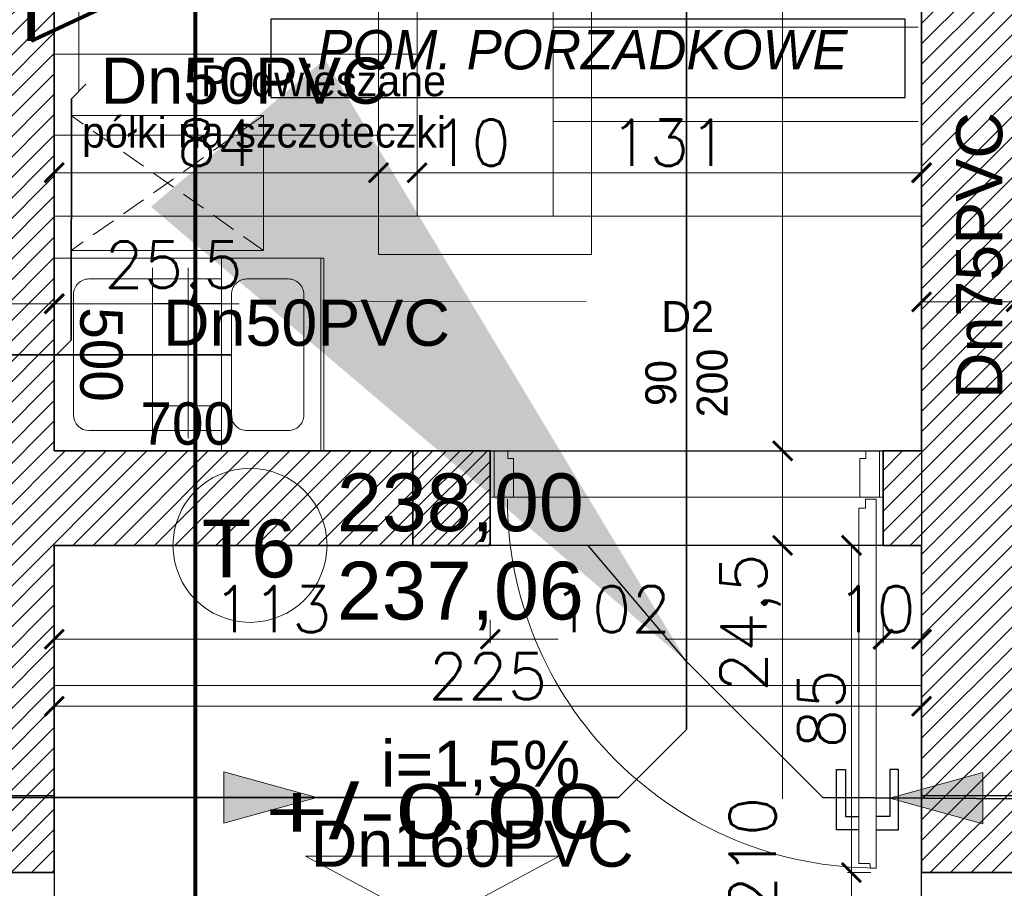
# Model space of a CAD drawing. Header units: millimetres. Extents: x -740 to 33545, y 5178 to 22494.
# Tile 125 of 250: x 10271 to 10526, y 9904 to 10129. Entities that reach past the tile are written whole.
import ezdxf
from ezdxf.lldxf.tags import DXFTag

# ---------------------------------------------------------------- set-up
doc = ezdxf.new("R2010")
doc.units = ezdxf.units.MM
doc.header["$MEASUREMENT"] = 0
doc.linetypes.add('ACAD_ISO10W100', pattern=[18, 12, -3, 0, -3])
doc.linetypes.add('DASHED2', pattern=[9.525, 6.35, -3.175])
doc.layers.get('Defpoints').update_dxf_attribs({"color": 252})
for name, color, linetype, lineweight in [('_Eko_Opis', 7, 'Continuous', 15), ('_IS_EKO_KS_opis', 7, 'Continuous', 15), ('_IS_EKO_KS_podposadzkowa', 86, 'Continuous', 35), ('_IS_EKO_KS_prow_w_posadzce', 34, 'Continuous', 35), ('A_istniejÄ…ce Ĺ›ciany', 252, 'Continuous', 35), ('A_l.przerywana', 252, 'ICAD_ISO03W100', 9), ('A_opisy', 252, 'Continuous', 15), ('A_projektowane sciany', 252, 'Continuous', 35), ('A_wyposaĹĽenie', 252, 'Continuous', 9), ('A_Ĺ›ciany projektowane', 252, 'Continuous', 35), ('l. przerywana', 252, 'ICAD_ISO03W100', 9), ('l.przerywana', 252, 'ICAD_ISO03W100', 5), ('l.wypeĹ‚nien', 252, 'Continuous', 5), ('wymiarowanie', 252, 'Continuous', 9)]:
    doc.layers.add(name, color=color, linetype=linetype, lineweight=lineweight)
for name, color, linetype in [('_I_EKO_PODKLAD 3', 252, 'Continuous'), ('D-opis', 252, 'Continuous'), ('stolarka', 252, 'Continuous'), ('tabelki opis', 252, 'Continuous'), ('TECHNOLOGIA KUCHNI', 252, 'Continuous')]:
    doc.layers.add(name, color=color, linetype=linetype)
doc.styles.add('Arial_1', font='arial.ttf')
doc.styles.add('ARIALL', font='GOTHIC.TTF', dxfattribs={"height": 40})
doc.styles.add('PROFILE', font='GOTHIC.TTF', dxfattribs={"width": 0.8})
doc.styles.add('ROMANS', font='romans')
doc.styles.add('styl2', font='simplex.shx')
tags = doc.linetypes.add('DASH', pattern=[15, 10, -5]).pattern_tags.tags
tags[6:7] = [DXFTag(74, 4), DXFTag(75, 0), DXFTag(340, '0'), DXFTag(46, 0.0), DXFTag(50, 0.0), DXFTag(44, 0.0), DXFTag(45, 0.0)]
tags[4:5] = [DXFTag(74, 4), DXFTag(75, 0), DXFTag(340, '0'), DXFTag(46, 0.0), DXFTag(50, 0.0), DXFTag(44, 0.0), DXFTag(45, 0.0)]
tags = doc.linetypes.add('ICAD_ISO03W100', pattern=[30, 12, -18]).pattern_tags.tags
tags[6:7] = [DXFTag(74, 4), DXFTag(75, 0), DXFTag(340, '0'), DXFTag(46, 1.0), DXFTag(50, 0.0), DXFTag(44, 0.0), DXFTag(45, 0.0)]
tags[4:5] = [DXFTag(74, 4), DXFTag(75, 0), DXFTag(340, '0'), DXFTag(46, 1.0), DXFTag(50, 0.0), DXFTag(44, 0.0), DXFTag(45, 0.0)]
doc.dimstyles.new('ISO', dxfattribs={"dimtxt": 180, "dimasz": 180, "dimexe": 180, "dimexo": 180, "dimgap": 90, "dimtad": 1, "dimtoh": 1, "dimdec": 0, "dimzin": 0, "dimdsep": 46, "dimtxsty": 'Standard', "dimsah": 1, "dimcen": 90, "dimdle": 100, "dimadec": 4, "dimazin": 0, "dimtfac": 1, "dimtdec": 4, "dimtofl": 0, "dimtmove": 0, "dimatfit": 3, "dimfxl": 0, "dimtvp": 180, "dimtolj": 1, "dimtzin": 0, "dimarcsym": 0})
doc.dimstyles.new('Skala 1-50', dxfattribs={"dimtxt": 12, "dimasz": 5, "dimexe": 1, "dimexo": 1, "dimgap": 1.5, "dimtad": 1, "dimdec": 1, "dimrnd": 0.5, "dimtxsty": 'styl2', "dimblk": 'ARCHTICK', "dimcen": 5, "dimadec": 0, "dimazin": 0, "dimtfac": 1, "dimtdec": 1, "dimtmove": 1, "dimatfit": 3, "dimldrblk": 'ARCHTICK', "dimfxl": 0, "dimlwd": -1, "dimlwe": -1, "dimarcsym": 0})
doc.dimstyles.new('Wymiary elementĂłw w mm', dxfattribs={"dimscale": 0.5, "dimtxt": 14, "dimasz": 20, "dimexe": 0, "dimexo": 1, "dimgap": 3, "dimtad": 1, "dimdec": 0, "dimlfac": 10, "dimtxsty": 'Standard', "dimblk": 'OBLIQUE', "dimcen": 5, "dimse1": 1, "dimse2": 1, "dimsd1": 1, "dimsd2": 1, "dimclrd": 256, "dimclre": 256, "dimclrt": 252, "dimadec": 0, "dimazin": 0, "dimtfac": 1, "dimtdec": 0, "dimtmove": 0, "dimatfit": 3, "dimldrblk": 'OBLIQUE', "dimfxl": 0, "dimlwd": -1, "dimlwe": -1, "dimarcsym": 0})

# ---------------------------------------------------------------- blocks, each defined once
blk = doc.blocks.new('_ArchTick')
at = {"color": 0, "linetype": 'ByBlock', "const_width": 0.15}
blk.add_lwpolyline([(-0.5, -0.5), (0.5, 0.5)], dxfattribs=at)
blk = doc.blocks.new('*D1181')
at = {"layer": 'Defpoints', "color": 0}
for p in [(10254.19, 10079.07), (10279.59, 10078.25), (10279.59, 10055.46)]:
    blk.add_point(p, dxfattribs=at)
at = {"layer": 'wymiarowanie', "color": 0}
for p, q in [((10254.19, 10060.46), (10254.19, 10054.46)), ((10279.59, 10060.46), (10279.59, 10054.46)), ((10254.19, 10055.46), (10279.59, 10055.46)), ((10279.59, 10055.46), (10327.64, 10055.46))]:
    blk.add_line(p, q, dxfattribs=at)
at = {"layer": 'wymiarowanie', "color": 0, "xscale": 5, "yscale": 5, "zscale": 5, "rotation": 180}
blk.add_blockref('_ArchTick', (10254.19, 10055.46), dxfattribs=at)
at = {"layer": 'wymiarowanie', "color": 0, "xscale": 5, "yscale": 5, "zscale": 5}
blk.add_blockref('_ArchTick', (10279.59, 10055.46), dxfattribs=at)
at = {"layer": 'wymiarowanie', "color": 0, "insert": (10310.57, 10063.81), "char_height": 12, "attachment_point": 5, "style": 'styl2'}
blk.add_mtext('25,5', dxfattribs=at)
blk = doc.blocks.new('*D1183')
at = {"layer": 'Defpoints', "color": 0}
for p in [(10504.8, 10078.25), (10529.35, 10077.44), (10529.35, 10055.97)]:
    blk.add_point(p, dxfattribs=at)
at = {"layer": 'wymiarowanie', "color": 0}
for p, q in [((10504.8, 10060.97), (10504.8, 10054.97)), ((10529.35, 10060.97), (10529.35, 10054.97)), ((10504.8, 10055.97), (10529.35, 10055.97)), ((10529.35, 10055.97), (10577.4, 10055.97))]:
    blk.add_line(p, q, dxfattribs=at)
at = {"layer": 'wymiarowanie', "color": 0, "xscale": 5, "yscale": 5, "zscale": 5, "rotation": 180}
blk.add_blockref('_ArchTick', (10504.8, 10055.97), dxfattribs=at)
at = {"layer": 'wymiarowanie', "color": 0, "xscale": 5, "yscale": 5, "zscale": 5}
blk.add_blockref('_ArchTick', (10529.35, 10055.97), dxfattribs=at)
at = {"layer": 'wymiarowanie', "color": 0, "insert": (10560.33, 10064.32), "char_height": 12, "attachment_point": 5, "style": 'styl2'}
blk.add_mtext('24,5', dxfattribs=at)
blk = doc.blocks.new('*D1252')
at = {"layer": 'Defpoints', "color": 0}
for p in [(50, 5.49), (0, 0.31), (50, 0.31)]:
    blk.add_point(p, dxfattribs=at)
at = {"layer": '_I_EKO_PODKLAD 3', "color": 252, "ltscale": 0.6, "insert": (25, 12.5), "char_height": 11, "attachment_point": 5}
blk.add_mtext('500', dxfattribs=at)
blk = doc.blocks.new('_Oblique')
at = {"color": 0, "linetype": 'ByBlock', "lineweight": -2}
blk.add_line((-0.5, -0.5), (0.5, 0.5), dxfattribs=at)
blk = doc.blocks.new('*D1253')
at = {"layer": 'Defpoints', "color": 0}
for p in [(50, 69.96), (50, 69.96), (66.59, 0)]:
    blk.add_point(p, dxfattribs=at)
at = {"layer": '_I_EKO_PODKLAD 3', "color": 252, "ltscale": 0.6, "insert": (43, 34.98), "char_height": 11, "attachment_point": 5, "rotation": 90}
blk.add_mtext('700', dxfattribs=at)
blk = doc.blocks.new('*D2222')
at = {"layer": 'Defpoints', "color": 0}
for p in [(10468.72, 9992.74), (10499.8, 9992.74), (10443.84, 9782.76)]:
    blk.add_point(p, dxfattribs=at)
at = {"layer": 'wymiarowanie', "color": 0}
for p, q in [((10473.72, 9992.74), (10467.72, 9992.74)), ((10468.72, 9992.74), (10468.72, 9926.95)), ((10468.72, 9782.76), (10468.72, 9897.22)), ((10463.72, 9782.76), (10469.72, 9782.76))]:
    blk.add_line(p, q, dxfattribs=at)
at = {"layer": 'wymiarowanie', "color": 0, "xscale": 5, "yscale": 5, "zscale": 5}
for p, rotation in [((10468.72, 9992.74), 90), ((10468.72, 9782.76), 270)]:
    blk.add_blockref('_ArchTick', p, dxfattribs=dict(at, rotation=rotation))
at = {"layer": 'wymiarowanie', "color": 0, "insert": (10460.92, 9912.09), "char_height": 12, "attachment_point": 5, "rotation": 90, "style": 'styl2'}
blk.add_mtext('210', dxfattribs=at)
blk = doc.blocks.new('*D2223')
at = {"layer": 'Defpoints', "color": 0}
for p in [(10468.72, 10017.29), (10504.8, 10017.29), (10499.8, 9992.74)]:
    blk.add_point(p, dxfattribs=at)
at = {"layer": 'wymiarowanie', "color": 0}
for p, q in [((10473.72, 10017.29), (10467.72, 10017.29)), ((10468.72, 9992.74), (10468.72, 10017.29)), ((10473.72, 9992.74), (10467.72, 9992.74))]:
    blk.add_line(p, q, dxfattribs=at)
at = {"layer": 'wymiarowanie', "color": 0, "xscale": 5, "yscale": 5, "zscale": 5}
for p, rotation in [((10468.72, 10017.29), 90), ((10468.72, 9992.74), 270)]:
    blk.add_blockref('_ArchTick', p, dxfattribs=dict(at, rotation=rotation))
at = {"layer": 'wymiarowanie', "color": 0, "insert": (10460.38, 9972.7), "char_height": 12, "attachment_point": 5, "rotation": 90, "style": 'styl2'}
blk.add_mtext('24,5', dxfattribs=at)
blk = doc.blocks.new('*D2224')
at = {"layer": 'Defpoints', "color": 0}
for p in [(10468.72, 10249.75), (10494.8, 10249.75), (10504.8, 10017.29)]:
    blk.add_point(p, dxfattribs=at)
at = {"layer": 'wymiarowanie', "color": 0}
for p, q in [((10473.72, 10249.75), (10467.72, 10249.75)), ((10468.72, 10249.75), (10468.72, 10181.23)), ((10468.72, 10017.29), (10468.72, 10137.83)), ((10473.72, 10017.29), (10467.72, 10017.29))]:
    blk.add_line(p, q, dxfattribs=at)
at = {"layer": 'wymiarowanie', "color": 0, "xscale": 5, "yscale": 5, "zscale": 5}
for p, rotation in [((10468.72, 10249.75), 90), ((10468.72, 10017.29), 270)]:
    blk.add_blockref('_ArchTick', p, dxfattribs=dict(at, rotation=rotation))
at = {"layer": 'wymiarowanie', "color": 0, "insert": (10460.38, 10159.53), "char_height": 12, "attachment_point": 5, "rotation": 90, "style": 'styl2'}
blk.add_mtext('232,5', dxfattribs=at)
blk = doc.blocks.new('*D2478')
at = {"layer": 'Defpoints', "color": 0}
for p in [(10007.19, 9907.76), (10279.59, 9907.76), (10279.59, 9871.75)]:
    blk.add_point(p, dxfattribs=at)
at = {"layer": 'wymiarowanie', "color": 0}
for p, q in [((10007.19, 9876.75), (10007.19, 9870.75)), ((10279.59, 9876.75), (10279.59, 9870.75)), ((10007.19, 9871.75), (10279.59, 9871.75))]:
    blk.add_line(p, q, dxfattribs=at)
at = {"layer": 'wymiarowanie', "color": 0, "xscale": 5, "yscale": 5, "zscale": 5, "rotation": 180}
blk.add_blockref('_ArchTick', (10007.19, 9871.75), dxfattribs=at)
at = {"layer": 'wymiarowanie', "color": 0, "xscale": 5, "yscale": 5, "zscale": 5}
blk.add_blockref('_ArchTick', (10279.59, 9871.75), dxfattribs=at)
at = {"layer": 'wymiarowanie', "color": 0, "insert": (10143.39, 9880.09), "char_height": 12, "attachment_point": 5, "style": 'styl2'}
blk.add_mtext('272,5', dxfattribs=at)
blk = doc.blocks.new('*D2479')
at = {"layer": 'Defpoints', "color": 0}
for p in [(10279.59, 9907.76), (10504.8, 9907.76), (10504.8, 9871.75)]:
    blk.add_point(p, dxfattribs=at)
at = {"layer": 'wymiarowanie', "color": 0}
for p, q in [((10279.59, 9876.75), (10279.59, 9870.75)), ((10504.8, 9876.75), (10504.8, 9870.75)), ((10279.59, 9871.75), (10504.8, 9871.75))]:
    blk.add_line(p, q, dxfattribs=at)
at = {"layer": 'wymiarowanie', "color": 0, "xscale": 5, "yscale": 5, "zscale": 5, "rotation": 180}
blk.add_blockref('_ArchTick', (10279.59, 9871.75), dxfattribs=at)
at = {"layer": 'wymiarowanie', "color": 0, "xscale": 5, "yscale": 5, "zscale": 5}
blk.add_blockref('_ArchTick', (10504.8, 9871.75), dxfattribs=at)
at = {"layer": 'wymiarowanie', "color": 0, "insert": (10392.19, 9879.55), "char_height": 12, "attachment_point": 5, "style": 'styl2'}
blk.add_mtext('225', dxfattribs=at)
blk = doc.blocks.new('*D2480')
at = {"layer": 'Defpoints', "color": 0}
for p in [(10504.8, 9907.76), (10769.66, 9907.76), (10769.66, 9871.75)]:
    blk.add_point(p, dxfattribs=at)
at = {"layer": 'wymiarowanie', "color": 0}
for p, q in [((10504.8, 9876.75), (10504.8, 9870.75)), ((10769.66, 9876.75), (10769.66, 9870.75)), ((10504.8, 9871.75), (10698.86, 9871.75)), ((10769.66, 9871.75), (10728.38, 9871.75))]:
    blk.add_line(p, q, dxfattribs=at)
at = {"layer": 'wymiarowanie', "color": 0, "xscale": 5, "yscale": 5, "zscale": 5, "rotation": 180}
blk.add_blockref('_ArchTick', (10504.8, 9871.75), dxfattribs=at)
at = {"layer": 'wymiarowanie', "color": 0, "xscale": 5, "yscale": 5, "zscale": 5}
blk.add_blockref('_ArchTick', (10769.66, 9871.75), dxfattribs=at)
at = {"layer": 'wymiarowanie', "color": 0, "insert": (10713.62, 9879.55), "char_height": 12, "attachment_point": 5, "style": 'styl2'}
blk.add_mtext('265', dxfattribs=at)
blk = doc.blocks.new('*D2497')
at = {"layer": 'Defpoints', "color": 0}
for p in [(10279.59, 10137.53), (10363.8, 10137.53), (10363.8, 10089.49)]:
    blk.add_point(p, dxfattribs=at)
at = {"layer": 'wymiarowanie', "color": 0}
for p, q in [((10279.59, 10094.49), (10279.59, 10088.49)), ((10363.8, 10094.49), (10363.8, 10088.49)), ((10279.59, 10089.49), (10363.8, 10089.49))]:
    blk.add_line(p, q, dxfattribs=at)
at = {"layer": 'wymiarowanie', "color": 0, "xscale": 5, "yscale": 5, "zscale": 5, "rotation": 180}
blk.add_blockref('_ArchTick', (10279.59, 10089.49), dxfattribs=at)
at = {"layer": 'wymiarowanie', "color": 0, "xscale": 5, "yscale": 5, "zscale": 5}
blk.add_blockref('_ArchTick', (10363.8, 10089.49), dxfattribs=at)
at = {"layer": 'wymiarowanie', "color": 0, "insert": (10321.69, 10097.29), "char_height": 12, "attachment_point": 5, "style": 'styl2'}
blk.add_mtext('84', dxfattribs=at)
blk = doc.blocks.new('*D2498')
at = {"layer": 'Defpoints', "color": 0}
for p in [(10363.8, 10137.53), (10373.8, 10109.04), (10373.8, 10089.49)]:
    blk.add_point(p, dxfattribs=at)
at = {"layer": 'wymiarowanie', "color": 0}
for p, q in [((10363.8, 10094.49), (10363.8, 10088.49)), ((10373.8, 10094.49), (10373.8, 10088.49)), ((10363.8, 10089.49), (10373.8, 10089.49))]:
    blk.add_line(p, q, dxfattribs=at)
at = {"layer": 'wymiarowanie', "color": 0, "xscale": 5, "yscale": 5, "zscale": 5, "rotation": 180}
blk.add_blockref('_ArchTick', (10363.8, 10089.49), dxfattribs=at)
at = {"layer": 'wymiarowanie', "color": 0, "xscale": 5, "yscale": 5, "zscale": 5}
blk.add_blockref('_ArchTick', (10373.8, 10089.49), dxfattribs=at)
at = {"layer": 'wymiarowanie', "color": 0, "insert": (10387.88, 10097.29), "char_height": 12, "attachment_point": 5, "style": 'styl2'}
blk.add_mtext('10', dxfattribs=at)
blk = doc.blocks.new('*D2499')
at = {"layer": 'Defpoints', "color": 0}
for p in [(10373.8, 10109.04), (10504.8, 10108.69), (10504.8, 10089.49)]:
    blk.add_point(p, dxfattribs=at)
at = {"layer": 'wymiarowanie', "color": 0}
for p, q in [((10373.8, 10094.49), (10373.8, 10088.49)), ((10504.8, 10094.49), (10504.8, 10088.49)), ((10373.8, 10089.49), (10504.8, 10089.49))]:
    blk.add_line(p, q, dxfattribs=at)
at = {"layer": 'wymiarowanie', "color": 0, "xscale": 5, "yscale": 5, "zscale": 5, "rotation": 180}
blk.add_blockref('_ArchTick', (10373.8, 10089.49), dxfattribs=at)
at = {"layer": 'wymiarowanie', "color": 0, "xscale": 5, "yscale": 5, "zscale": 5}
blk.add_blockref('_ArchTick', (10504.8, 10089.49), dxfattribs=at)
at = {"layer": 'wymiarowanie', "color": 0, "insert": (10439.3, 10097.29), "char_height": 12, "attachment_point": 5, "style": 'styl2'}
blk.add_mtext('131', dxfattribs=at)
blk = doc.blocks.new('*D2662')
at = {"layer": 'Defpoints', "color": 0}
for p in [(10279.59, 9992.74), (10392.8, 9992.74), (10392.8, 9968.36)]:
    blk.add_point(p, dxfattribs=at)
at = {"layer": 'wymiarowanie', "color": 0}
for p, q in [((10279.59, 9973.36), (10279.59, 9967.36)), ((10392.8, 9973.36), (10392.8, 9967.36)), ((10279.59, 9968.36), (10392.8, 9968.36))]:
    blk.add_line(p, q, dxfattribs=at)
at = {"layer": 'wymiarowanie', "color": 0, "xscale": 5, "yscale": 5, "zscale": 5, "rotation": 180}
blk.add_blockref('_ArchTick', (10279.59, 9968.36), dxfattribs=at)
at = {"layer": 'wymiarowanie', "color": 0, "xscale": 5, "yscale": 5, "zscale": 5}
blk.add_blockref('_ArchTick', (10392.8, 9968.36), dxfattribs=at)
at = {"layer": 'wymiarowanie', "color": 0, "insert": (10336.19, 9976.16), "char_height": 12, "attachment_point": 5, "style": 'styl2'}
blk.add_mtext('113', dxfattribs=at)
blk = doc.blocks.new('*D2663')
at = {"layer": 'Defpoints', "color": 0}
for p in [(10392.8, 9992.74), (10494.8, 9992.74), (10494.8, 9968.36)]:
    blk.add_point(p, dxfattribs=at)
at = {"layer": 'wymiarowanie', "color": 0}
for p, q in [((10392.8, 9973.36), (10392.8, 9967.36)), ((10494.8, 9973.36), (10494.8, 9967.36)), ((10392.8, 9968.36), (10410.46, 9968.36)), ((10494.8, 9968.36), (10438.23, 9968.36))]:
    blk.add_line(p, q, dxfattribs=at)
at = {"layer": 'wymiarowanie', "color": 0, "xscale": 5, "yscale": 5, "zscale": 5, "rotation": 180}
blk.add_blockref('_ArchTick', (10392.8, 9968.36), dxfattribs=at)
at = {"layer": 'wymiarowanie', "color": 0, "xscale": 5, "yscale": 5, "zscale": 5}
blk.add_blockref('_ArchTick', (10494.8, 9968.36), dxfattribs=at)
at = {"layer": 'wymiarowanie', "color": 0, "insert": (10424.34, 9976.16), "char_height": 12, "attachment_point": 5, "style": 'styl2'}
blk.add_mtext('102', dxfattribs=at)
blk = doc.blocks.new('*D2664')
at = {"layer": 'Defpoints', "color": 0}
for p in [(10494.8, 9992.74), (10504.8, 9992.74), (10504.8, 9968.36)]:
    blk.add_point(p, dxfattribs=at)
at = {"layer": 'wymiarowanie', "color": 0}
for p, q in [((10494.8, 9973.36), (10494.8, 9967.36)), ((10504.8, 9973.36), (10504.8, 9967.36)), ((10494.8, 9968.36), (10504.8, 9968.36))]:
    blk.add_line(p, q, dxfattribs=at)
at = {"layer": 'wymiarowanie', "color": 0, "xscale": 5, "yscale": 5, "zscale": 5, "rotation": 180}
blk.add_blockref('_ArchTick', (10494.8, 9968.36), dxfattribs=at)
at = {"layer": 'wymiarowanie', "color": 0, "xscale": 5, "yscale": 5, "zscale": 5}
blk.add_blockref('_ArchTick', (10504.8, 9968.36), dxfattribs=at)
at = {"layer": 'wymiarowanie', "color": 0, "insert": (10493.05, 9976.16), "char_height": 12, "attachment_point": 5, "style": 'styl2'}
blk.add_mtext('10', dxfattribs=at)
blk = doc.blocks.new('*D2665')
at = {"layer": 'Defpoints', "color": 0}
for p in [(10279.59, 9979.98), (10504.8, 9979.98), (10504.8, 9950.97)]:
    blk.add_point(p, dxfattribs=at)
at = {"layer": 'wymiarowanie', "color": 0}
for p, q in [((10279.59, 9955.97), (10279.59, 9949.97)), ((10504.8, 9955.97), (10504.8, 9949.97)), ((10279.59, 9950.97), (10504.8, 9950.97))]:
    blk.add_line(p, q, dxfattribs=at)
at = {"layer": 'wymiarowanie', "color": 0, "xscale": 5, "yscale": 5, "zscale": 5, "rotation": 180}
blk.add_blockref('_ArchTick', (10279.59, 9950.97), dxfattribs=at)
at = {"layer": 'wymiarowanie', "color": 0, "xscale": 5, "yscale": 5, "zscale": 5}
blk.add_blockref('_ArchTick', (10504.8, 9950.97), dxfattribs=at)
at = {"layer": 'wymiarowanie', "color": 0, "insert": (10392.19, 9958.77), "char_height": 12, "attachment_point": 5, "style": 'styl2'}
blk.add_mtext('225', dxfattribs=at)
blk = doc.blocks.new('*D2793')
at = {"layer": 'Defpoints', "color": 0}
for p in [(10486.59, 9907.76), (10504.8, 9907.76), (10279.59, 9782.76)]:
    blk.add_point(p, dxfattribs=at)
at = {"layer": 'wymiarowanie', "color": 0}
for p, q in [((10491.59, 9907.76), (10485.59, 9907.76)), ((10486.59, 9782.76), (10486.59, 9907.76)), ((10481.59, 9782.76), (10487.59, 9782.76))]:
    blk.add_line(p, q, dxfattribs=at)
at = {"layer": 'wymiarowanie', "color": 0, "xscale": 5, "yscale": 5, "zscale": 5}
for p, rotation in [((10486.59, 9907.76), 90), ((10486.59, 9782.76), 270)]:
    blk.add_blockref('_ArchTick', p, dxfattribs=dict(at, rotation=rotation))
at = {"layer": 'wymiarowanie', "color": 0, "insert": (10478.79, 9845.26), "char_height": 12, "attachment_point": 5, "rotation": 90, "style": 'styl2'}
blk.add_mtext('125', dxfattribs=at)
blk = doc.blocks.new('*D2794')
at = {"layer": 'Defpoints', "color": 0}
for p in [(10486.59, 9992.74), (10504.8, 9992.74), (10504.8, 9907.76)]:
    blk.add_point(p, dxfattribs=at)
at = {"layer": 'wymiarowanie', "color": 0}
for p, q in [((10491.59, 9992.74), (10485.59, 9992.74)), ((10486.59, 9907.76), (10486.59, 9992.74)), ((10491.59, 9907.76), (10485.59, 9907.76))]:
    blk.add_line(p, q, dxfattribs=at)
at = {"layer": 'wymiarowanie', "color": 0, "xscale": 5, "yscale": 5, "zscale": 5}
for p, rotation in [((10486.59, 9992.74), 90), ((10486.59, 9907.76), 270)]:
    blk.add_blockref('_ArchTick', p, dxfattribs=dict(at, rotation=rotation))
at = {"layer": 'wymiarowanie', "color": 0, "insert": (10478.79, 9950.25), "char_height": 12, "attachment_point": 5, "rotation": 90, "style": 'styl2'}
blk.add_mtext('85', dxfattribs=at)
blk = doc.blocks.new('A$C0EED3E4A')
at = {"layer": '_I_EKO_PODKLAD 3', "lineweight": 9}
for p, q in [((0, 69.56), (50, 69.56)), ((0, 43.79), (50, 43.79)), ((5.38, 43.79), (44.76, 43.79)), ((5.38, 9.34), (5.38, 43.79)), ((11.77, 25.85), (11.77, 43.79)), ((24.97, 25.85), (24.97, 43.79)), ((38.36, 25.85), (38.36, 43.79)), ((44.76, 43.79), (44.76, 9.34)), ((2.47, 35.13), (46.72, 35.13)), ((2.47, 25.85), (46.72, 25.85)), ((40.76, 5.34), (9.38, 5.34))]:
    blk.add_line(p, q, dxfattribs=at)
blk.add_lwpolyline([(0, 0.31), (50, 0.31), (50, 70.31), (0, 70.31)], close=True, dxfattribs=at)
blk.add_lwpolyline([(9.38, 65.13), (40.76, 65.13, -0.414214), (44.76, 61.13), (44.76, 50.35, -0.414214), (40.76, 46.35), (9.38, 46.35, -0.414214), (5.38, 50.35), (5.38, 61.13, -0.414214)], format="xyb", close=True, dxfattribs=at)
for centre, start, end in [((9.38, 9.34), 180, 270), ((40.76, 9.34), 270, 0)]:
    blk.add_arc(centre, 4, start, end, dxfattribs=at)
at = {"layer": '_I_EKO_PODKLAD 3'}
for base, p1, p2, angle, picture, middle in [((50, 69.96), (66.59, 0), (50, 69.96), 90, '*D1253', (43, 34.98)), ((50, 5.49), (0, 0.31), (50, 0.31), 0, '*D1252', (25, 12.5))]:
    dim = blk.add_linear_dim(base=base, p1=p1, p2=p2, angle=angle, dimstyle='Wymiary elementĂłw w mm', override={"dimtxt": 22}, dxfattribs=at)
    dim.commit()
    dim.dimension.update_dxf_attribs({"geometry": picture, "text_midpoint": middle})
blk = doc.blocks.new('zlew porzadkowy')
at = {"layer": 'TECHNOLOGIA KUCHNI', "rotation": 270}
blk.add_blockref('A$C0EED3E4A', (185491.89, -816814.32), dxfattribs=at)

msp = doc.modelspace()

# ---------------------------------------------------------------- hatches: boundary and pattern name
at = {"layer": '_IS_EKO_KS_podposadzkowa', "ltscale": 0.5}
for points in [[(10323.65, 9927.26), (10323.65, 9920.59), (10347.78, 9927.26), (10323.65, 9933.94)], [(10520.67, 9927.09), (10520.67, 9933.76), (10496.53, 9927.09), (10520.67, 9920.42)]]:
    msp.add_hatch(color=256, dxfattribs=at).paths.add_polyline_path(points)
at = {"layer": 'l.wypeĹ‚nien'}
h = msp.add_hatch(dxfattribs=at)
h.set_pattern_fill('ANSI31', color=256, scale=30, style=0)
h.paths.add_polyline_path([(10179.68, 10402.52), (10279.59, 10402.52), (10279.59, 10396.52), (10273.59, 10396.52), (10273.59, 10123.69), (10279.59, 10126.48), (10279.59, 10017.29), (10316.23, 10017.29), (10316.23, 9992.74), (10279.59, 9992.74), (10279.59, 9927.76), (10254.19, 9927.76), (10254.19, 10359.34), (10179.68, 10359.34)])
h.paths.add_polyline_path([(10260.11, 10246.37), (10272.71, 10246.37), (10272.71, 10279.87), (10260.11, 10279.87)], flags=24)
h.paths.add_polyline_path([(10504.8, 10309.84), (10504.8, 10297.84), (10504.8, 10254.75), (10504.8, 10017.29), (10504.8, 9992.74), (10504.8, 9927.76), (10529.35, 9927.76), (10529.35, 10281.34), (10542.35, 10281.34), (10542.35, 10359.34), (10636.35, 10359.34), (10635.51, 10402.52), (10504.8, 10402.52), (10504.8, 10396.52)])
h.paths.add_polyline_path([(10504.8, 10396.52), (10510.8, 10396.52), (10510.8, 10309.84), (10504.8, 10309.84)], flags=16)
h.paths.add_polyline_path([(10504.8, 10392.52), (10504.8, 10309.84), (10510.8, 10309.84), (10510.8, 10396.52), (10504.8, 10396.52)], flags=0)
h.paths.add_polyline_path([(10515.95, 10326.34), (10515.95, 10347.34), (10530.35, 10347.34), (10530.35, 10326.34)], flags=16)
h.paths.add_polyline_path([(10515.95, 10347.34), (10515.95, 10326.34), (10530.35, 10326.34), (10530.35, 10347.34)], flags=0)
h.paths.add_polyline_path([(10515.95, 10297.84), (10515.95, 10293.34), (10530.35, 10293.34), (10530.35, 10314.34), (10515.95, 10314.34), (10515.95, 10309.84)], flags=16)
h.paths.add_polyline_path([(10515.95, 10297.84), (10515.95, 10309.84), (10515.95, 10314.34), (10530.35, 10314.34), (10530.35, 10293.34), (10515.95, 10293.34)], flags=0)
h.paths.add_polyline_path([(10504.8, 10254.75), (10504.8, 10297.84), (10510.8, 10297.84), (10510.8, 10254.75)], flags=16)
h.paths.add_polyline_path([(10510.8, 10254.75), (10510.8, 10297.84), (10504.8, 10297.84), (10504.8, 10259.75), (10504.8, 10254.75)], flags=0)
h.paths.add_polyline_path([(10504.8, 10297.84), (10510.8, 10297.84), (10510.8, 10309.84), (10504.8, 10309.84)], flags=16)
h.paths.add_polyline_path([(10504.8, 10309.84), (10510.8, 10309.84), (10510.8, 10297.84), (10504.8, 10297.84)], flags=0)
h.paths.add_polyline_path([(10510.8, 10309.84), (10515.95, 10309.84), (10515.95, 10297.84), (10510.8, 10297.84)], flags=16)
h.paths.add_polyline_path([(10510.84, 10326.02), (10523.45, 10326.02), (10523.45, 10359.52), (10510.84, 10359.52)], flags=8)
h.paths.add_polyline_path([(10510.84, 10326.02), (10523.45, 10326.02), (10523.45, 10359.52), (10510.84, 10359.52)], flags=8)
h.paths.add_polyline_path([(9506.72, 10359.34), (9506.72, 10402.52), (9858.19, 10402.52), (9858.19, 10359.34)])
h.paths.add_polyline_path([(10000.19, 10359.34), (10089.09, 10359.34), (10089.09, 10402.52), (10000.19, 10402.52)])
h.paths.add_polyline_path([(10273.59, 10123.69), (10273.59, 10396.52), (10279.59, 10396.52), (10279.59, 10359.34), (10279.59, 10126.48)])
h.paths.add_polyline_path([(10372.72, 9992.74), (10372.72, 10017.29), (10316.23, 10017.29), (10316.23, 9992.74)])
h.paths.add_polyline_path([(9858.19, 10359.34), (9858.19, 10402.52), (9878.19, 10402.52), (9878.19, 10359.34)])
h.paths.add_polyline_path([(10000.19, 10359.34), (10000.19, 10402.52), (9980.19, 10402.52), (9980.19, 10359.34)])
h.paths.add_polyline_path([(10279.59, 9907.76), (10279.59, 9927.76), (10254.19, 9927.76), (10254.19, 9907.76)])
h.paths.add_polyline_path([(10529.35, 9907.76), (10529.35, 9927.76), (10504.8, 9927.76), (10504.8, 9907.76)])
h.paths.add_polyline_path([(10494.8, 10017.29), (10494.8, 9992.74), (10504.8, 9992.74), (10504.8, 10017.29)])
h = msp.add_hatch(dxfattribs=at)
h.set_pattern_fill('ANSI31', color=256, scale=20, style=0)
h.paths.add_polyline_path([(10372.72, 9992.74), (10372.72, 10017.29), (10392.8, 10017.29), (10392.8, 9992.74)])

# ---------------------------------------------------------------- linework, layer by layer
at = {"layer": '_Eko_Opis', "ltscale": 0.2}
msp.add_line((10285.94, 10110.59), (10285.94, 10159.27), dxfattribs=at)
at = {"layer": '_IS_EKO_KS_opis'}
msp.add_circle((10330.43, 9992.74), 20, dxfattribs=at)
at = {"layer": '_IS_EKO_KS_podposadzkowa'}
for p, q in [((10443.8, 9962.62), (10479.15, 9927.26)), ((10443.8, 9944.94), (10426.12, 9927.26)), ((10246.69, 9927.26), (10426.12, 9927.26)), ((10536.85, 9926.87), (10479.15, 9927.26))]:
    msp.add_line(p, q, dxfattribs=at)
at = {"layer": '_IS_EKO_KS_podposadzkowa', "linetype": 'Continuous', "lineweight": 15, "ltscale": 0.5}
for p, q in [((10323.65, 9927.26), (10323.65, 9933.94)), ((10323.65, 9933.94), (10347.78, 9927.26)), ((10520.67, 9933.76), (10496.53, 9927.09)), ((10520.67, 9927.09), (10520.67, 9933.76)), ((10323.65, 9920.59), (10347.78, 9927.26)), ((10323.65, 9927.26), (10323.65, 9920.59)), ((10520.67, 9920.42), (10496.53, 9927.09)), ((10520.67, 9927.09), (10520.67, 9920.42))]:
    msp.add_line(p, q, dxfattribs=at)
at = {"layer": '_IS_EKO_KS_prow_w_posadzce'}
for p, q in [((10284.05, 10108.7), (10287.84, 10112.49)), ((10284.05, 10108.7), (10283.98, 10046.01)), ((10280.19, 10042.22), (10283.98, 10046.01)), ((10254.68, 10042.22), (10325.63, 10042.22))]:
    msp.add_line(p, q, dxfattribs=at)
at = {"layer": 'A_istniejÄ…ce Ĺ›ciany'}
for points in [[(10504.8, 10402.52), (10504.8, 10017.29)], [(10279.59, 10017.29), (10279.59, 10359.34)], [(10372.72, 10017.29), (10279.59, 10017.29)], [(10372.72, 9992.74), (10372.72, 10017.29)], [(10279.59, 9992.74), (10372.72, 9992.74)], [(10279.59, 9907.76), (10279.59, 9992.74)], [(10504.8, 9992.74), (10504.8, 9907.76)]]:
    msp.add_lwpolyline(points, dxfattribs=at)
at = {"layer": 'A_l.przerywana', "ltscale": 0.3}
msp.add_lwpolyline([(10392.8, 10005.29), (10392.8, 10017.29), (10494.8, 10017.29), (10494.8, 10005.29)], close=True, dxfattribs=at)
msp.add_lwpolyline([(10494.8, 10005.29), (10494.8, 10017.29)], dxfattribs=at)
at = {"layer": 'A_opisy', "ltscale": 0.3}
for points in [[(10443.8, 10046.29), (10443.8, 10020.29), (10430.8, 10020.29), (10430.8, 10046.29)], [(10456.8, 10046.29), (10456.8, 10020.29), (10443.8, 10020.29), (10443.8, 10046.29)]]:
    msp.add_lwpolyline(points, close=True, dxfattribs=at)
at = {"layer": 'A_projektowane sciany'}
for p, q in [((10392.8, 10017.29), (10392.8, 10005.29)), ((10494.8, 10017.29), (10494.8, 10005.29))]:
    msp.add_line(p, q, dxfattribs=at)
at = {"layer": 'A_wyposaĹĽenie', "linetype": 'DASHED2'}
for p, q in [((10333.96, 10104.33), (10283.96, 10069.33)), ((10333.96, 10069.33), (10283.96, 10104.33)), ((10333.96, 10104.33), (10283.96, 10069.33)), ((10333.96, 10069.33), (10283.96, 10104.33))]:
    msp.add_line(p, q, dxfattribs=at)
at = {"layer": 'A_wyposaĹĽenie'}
msp.add_lwpolyline([(10283.96, 10104.33), (10283.96, 10069.33), (10333.96, 10069.33), (10333.96, 10104.33)], close=True, dxfattribs=at)
msp.add_lwpolyline([(10283.96, 10104.33), (10283.96, 10069.33), (10333.96, 10069.33), (10333.96, 10104.33)], close=True, dxfattribs=at)
at = {"layer": 'A_Ĺ›ciany projektowane'}
for points in [[(10372.72, 10017.29), (10392.8, 10017.29), (10392.8, 9992.74), (10372.72, 9992.74)], [(10504.8, 10017.29), (10494.8, 10017.29), (10494.8, 9992.74), (10504.8, 9992.74)], [(10279.59, 9907.76), (10007.19, 9907.76)], [(10504.8, 9907.76), (10769.66, 9907.76)]]:
    msp.add_lwpolyline(points, dxfattribs=at)
at = {"layer": 'D-opis', "linetype": 'DASH', "lineweight": 0, "ltscale": 2.5, "const_width": 1}
msp.add_lwpolyline([(10316.23, 9432.01), (10316.23, 10977.35)], dxfattribs=at)
at = {"layer": 'l. przerywana', "ltscale": 0.3}
msp.add_lwpolyline([(10363.8, 10181.56), (10363.8, 10068.25), (10419.13, 10068.25), (10419.13, 10249.75)], dxfattribs=at)
at = {"layer": 'l.przerywana', "ltscale": 0.3}
for p, q in [((10409.13, 10249.75), (10409.13, 10078.25)), ((10373.8, 10078.25), (10373.8, 10181.56)), ((10279.59, 10120.25), (10373.57, 10120.25)), ((10279.59, 10099.25), (10373.57, 10099.25)), ((10279.59, 10078.25), (10374.41, 10078.25)), ((10374.41, 10078.25), (10504.8, 10078.25)), ((10279.59, 9956.33), (10504.8, 9956.33))]:
    msp.add_line(p, q, dxfattribs=at)
for points in [[(10409.13, 10127.25), (10503.95, 10127.25)], [(10409.13, 10102.75), (10503.95, 10102.75)]]:
    msp.add_lwpolyline(points, dxfattribs=at)
at = {"layer": 'l.przerywana', "lineweight": 30, "ltscale": 0.3}
for points in [[(10254.19, 9927.76), (10279.59, 9927.76), (10279.59, 9762.76), (10254.19, 9762.76)], [(10504.8, 9927.76), (10529.35, 9927.76), (10529.35, 9762.99), (10504.8, 9762.76)]]:
    msp.add_lwpolyline(points, close=True, dxfattribs=at)
at = {"layer": 'l.wypeĹ‚nien', "linetype": 'ACAD_ISO10W100', "const_width": 2}
msp.add_lwpolyline([(10273.59, 10123.69), (10273.59, 10396.52), (10510.8, 10396.52), (10510.8, 10254.75)], dxfattribs=at)
at = {"layer": 'l.wypeĹ‚nien', "linetype": 'ACAD_ISO10W100', "elevation": 2}
msp.add_lwpolyline([(10510.8, 10254.75, 2, 2, 0), (10368.8, 10254.83, 1, 1, 0), (10368.8, 10168.07, 1, 1, 0), (10273.59, 10123.69, 0, 0, 0)], format="xyseb", dxfattribs=at)
at = {"layer": 'stolarka', "lineweight": 9}
for points in [[(10398.85, 10015.32), (10397.33, 10015.32), (10397.33, 10017.29), (10393.8, 10017.29), (10393.8, 10005.29), (10398.85, 10005.29), (10398.85, 10015.32)], [(10488.8, 10015.32), (10490.31, 10015.32), (10490.31, 10017.29), (10493.85, 10017.29), (10493.85, 10005.29), (10488.8, 10005.29), (10488.8, 10015.32)], [(10490.26, 10004.72), (10493.05, 10004.72), (10493.05, 9908.95), (10491.55, 9908.96), (10491.37, 9910.11), (10488.52, 9910.11), (10488.52, 10002.41), (10490.26, 10002.41), (10490.26, 10004.72)]]:
    msp.add_lwpolyline(points, dxfattribs=at)
at = {"layer": 'stolarka'}
for points in [[(10488.52, 9918.86), (10482.72, 9918.86), (10482.72, 9934.53), (10485.04, 9934.53), (10485.04, 9922.34), (10488.52, 9922.34)], [(10493.05, 9918.86), (10498.85, 9918.86), (10498.85, 9934.53), (10496.53, 9934.53), (10496.53, 9922.34), (10493.05, 9922.34)]]:
    msp.add_lwpolyline(points, dxfattribs=at)
at = {"layer": 'stolarka', "linetype": 'ICAD_ISO03W100', "lineweight": 13, "ltscale": 0.3}
msp.add_arc((10493.05, 10004.72), 95.77, 180.0003, 270.0531, dxfattribs=at)
at = {"layer": 'tabelki opis'}
msp.add_lwpolyline([(10335.85, 10109.04), (10500.58, 10109.04), (10500.58, 10129.32), (10335.85, 10129.32), (10335.85, 10109.04)], dxfattribs=at)
at = {"layer": 'wymiarowanie'}
msp.add_line((10417.75, 10056.04), (10349.59, 10055.98), dxfattribs=at)
at = {"layer": 'wymiarowanie', "linetype": 'ByBlock'}
msp.add_lwpolyline([(10377.75, 9894.27), (10410.7, 9912), (10344.8, 9912)], close=True, dxfattribs=at)

# ---------------------------------------------------------------- block references
at = {"layer": '_I_EKO_PODKLAD 3'}
msp.add_blockref('zlew porzadkowy', (-175212.62, 826881.61), dxfattribs=at)

# ---------------------------------------------------------------- texts
at = {"layer": '_IS_EKO_KS_opis', "style": 'Arial_1'}
for p in [(10291.65, 10107.4), (10307.82, 10044.55)]:
    msp.add_text('Dn50PVC', height=12, dxfattribs=at).set_placement(p)
at = {"layer": '_IS_EKO_KS_opis', "insert": (10513.77, 10030.71), "char_height": 12, "width": 220.9, "attachment_point": 1, "rotation": 90, "style": 'Arial_1'}
msp.add_mtext('Dn75PVC\\P', dxfattribs=at)
at = {"layer": '_IS_EKO_KS_opis', "width": 220.9, "attachment_point": 1, "style": 'Arial_1'}
for s, insert, char_height in [('238,00', (10353, 10011.41), 15), ('T6', (10317.93, 9999.42), 15), ('237,06', (10353, 9988.48), 15), ('i=1,5%', (10364.46, 9942.04), 12), ('Dn160PVC\\P', (10346.18, 9921.29), 12)]:
    msp.add_mtext(s, dxfattribs=dict(at, insert=insert, char_height=char_height))
at = {"layer": 'A_opisy', "ltscale": 0.3, "insert": (10371.17, 9663.45), "char_height": 10.8, "width": 109.7533, "attachment_point": 1, "rotation": 90, "style": 'ARIALL'}
msp.add_mtext('\\pi43.34766;{\\fArial|b0|i1|c238|p34;120}\\P\\pi29.96106;{\\fArial|b0|i1|c238|p34;210+63}', dxfattribs=at)
at = {"layer": 'tabelki opis', "insert": (10335.85, 10126.55), "char_height": 10.24, "width": 164.736, "attachment_point": 1}
msp.add_mtext('\\pi12.03456;{\\fCentury Gothic|b0|i1|c238|p34;POM. PORZADKOWE}', dxfattribs=at)
at = {"layer": 'wymiarowanie', "style": 'PROFILE', "width": 1.5}
msp.add_text('+/-0,00', height=14.149, dxfattribs=at).set_placement((10334.33, 9916.6))
at = {"layer": 'wymiarowanie', "insert": (5416.61, 10130.15), "char_height": 12, "width": 621.5287, "attachment_point": 1}
msp.add_mtext('\\pi463.76474;{\\fCentury Gothic|b0|i0|c238|p34;Obróbka cokołowa}\\P\\pi223.76474;{\\fCentury Gothic|b0|i0|c238|p34; z blachy stalowej powlekanej w kolorze RAL 7016}', dxfattribs=at)
at = {"layer": 'wymiarowanie', "linetype": 'Continuous', "insert": (10381.32, 10140.69), "char_height": 14, "width": 327.6277, "attachment_point": 3, "style": 'ROMANS'}
msp.add_mtext('\\pi104.31218;{\\Fsimplex8;\\T0.75000;}\\P{\\fCentury Gothic|b0|i0|c238|p0;\\H0.57143x;Podwieszane}\\P{\\fCentury Gothic|b0|i0|c238|p0;\\H0.57143x;półki na szczoteczki}', dxfattribs=at)

# ---------------------------------------------------------------- dimensions: what is measured, and where the dimension line sits
at = {"layer": 'wymiarowanie'}
for base, p1, p2, picture, middle in [((10468.72, 10249.75), (10504.8, 10017.29), (10494.8, 10249.75), '*D2224', (10468.72, 10159.53)), ((10468.7237, 10017.2896), (10499.7988, 9992.7362), (10504.7988, 10017.2896), '*D2223', (10468.7237, 9972.703)), ((10468.72, 9992.74), (10443.84, 9782.76), (10499.8, 9992.74), '*D2222', (10468.72, 9912.09))]:
    dim = msp.add_linear_dim(base=base, p1=p1, p2=p2, angle=90, dimstyle='Skala 1-50', dxfattribs=at)
    dim.commit()
    dim.dimension.update_dxf_attribs({"geometry": picture, "text_midpoint": middle, "dimtype": 160})
for base, p1, p2, picture, middle in [((10363.8, 10089.49), (10279.59, 10137.53), (10363.8, 10137.53), '*D2497', (10321.69, 10097.29)), ((10504.8, 10089.49), (10373.8, 10109.04), (10504.8, 10108.69), '*D2499', (10439.3, 10097.29)), ((10392.8, 9968.36), (10279.59, 9992.74), (10392.8, 9992.74), '*D2662', (10336.19, 9976.16)), ((10504.8, 9950.97), (10279.59, 9979.98), (10504.8, 9979.98), '*D2665', (10392.19, 9958.77)), ((10279.59, 9871.75), (10007.19, 9907.76), (10279.59, 9907.76), '*D2478', (10143.39, 9880.09)), ((10504.8, 9871.75), (10279.59, 9907.76), (10504.8, 9907.76), '*D2479', (10392.19, 9879.55))]:
    dim = msp.add_linear_dim(base=base, p1=p1, p2=p2, dimstyle='Skala 1-50', dxfattribs=at)
    dim.commit()
    dim.dimension.update_dxf_attribs({"geometry": picture, "text_midpoint": middle})
for base, p1, p2, picture, middle in [((10373.8, 10089.49), (10363.8, 10137.53), (10373.8, 10109.04), '*D2498', (10387.88, 10089.49)), ((10279.59, 10055.46), (10254.19, 10079.07), (10279.59, 10078.25), '*D1181', (10310.57, 10055.46)), ((10529.3521, 10055.9708), (10504.7988, 10078.2496), (10529.3521, 10077.4375), '*D1183', (10560.3338, 10055.9708)), ((10494.8, 9968.36), (10392.8, 9992.74), (10494.8, 9992.74), '*D2663', (10424.34, 9968.36)), ((10504.8, 9968.36), (10494.8, 9992.74), (10504.8, 9992.74), '*D2664', (10493.05, 9968.36)), ((10769.66, 9871.75), (10504.8, 9907.76), (10769.66, 9907.76), '*D2480', (10713.62, 9871.75))]:
    dim = msp.add_linear_dim(base=base, p1=p1, p2=p2, dimstyle='Skala 1-50', dxfattribs=at)
    dim.commit()
    dim.dimension.update_dxf_attribs({"geometry": picture, "text_midpoint": middle, "dimtype": 160})
for base, p1, p2, picture, middle in [((10486.59, 9992.74), (10504.8, 9907.76), (10504.8, 9992.74), '*D2794', (10478.79, 9950.25)), ((10486.59, 9907.76), (10279.59, 9782.76), (10504.8, 9907.76), '*D2793', (10478.79, 9845.26))]:
    dim = msp.add_linear_dim(base=base, p1=p1, p2=p2, angle=90, dimstyle='Skala 1-50', dxfattribs=at)
    dim.commit()
    dim.dimension.update_dxf_attribs({"geometry": picture, "text_midpoint": middle})

# ---------------------------------------------------------------- next in the draw order: texts
at = {"layer": 'A_opisy', "ltscale": 0.3, "insert": (10443.8, 10033.29), "char_height": 8, "width": 26, "attachment_point": 5, "rotation": 90, "bg_fill": 2}
msp.add_mtext('\\pi3.19200;{\\fCentury Gothic|b0|i0|c238|p0;90}\\P{\\fCentury Gothic|b0|i0|c238|p0;200}', dxfattribs=at)

# ---------------------------------------------------------------- next in the draw order: linework, layer by layer
at = {"layer": 'A_l.przerywana', "lineweight": 30, "ltscale": 0.3}
msp.add_lwpolyline([(10372.72, 10017.29), (10504.8, 10017.29), (10504.8, 9992.74), (10372.72, 9992.74)], close=True, dxfattribs=at)
at = {"layer": 'A_opisy'}
msp.add_line((10443.8, 9965.29), (10443.8, 10020.29), dxfattribs=at)
at = {"layer": 'A_opisy', "lineweight": 30, "ltscale": 0.3}
msp.add_lwpolyline([(10430.8, 10059.29), (10456.8, 10059.29), (10456.8, 10046.29), (10430.8, 10046.29)], close=True, dxfattribs=at)

# ---------------------------------------------------------------- next in the draw order: texts
at = {"layer": 'A_opisy', "ltscale": 0.3, "insert": (10444.06, 10052.17), "char_height": 8, "width": 26, "attachment_point": 5, "bg_fill": 2}
msp.add_mtext('{\\fCentury Gothic|b0|i0|c238|p0;D2}', dxfattribs=at)

# ---------------------------------------------------------------- next in the draw order: linework, layer by layer
at = {"layer": '_IS_EKO_KS_podposadzkowa'}
msp.add_line((10443.8, 9944.94), (10443.8, 10474.33), dxfattribs=at)

# ---------------------------------------------------------------- next in the draw order: leaders
at = {"layer": '_IS_EKO_KS_opis'}
msp.add_leader([(10443.8, 9962.62), (10418.22, 9992.74), (10350.43, 9992.74)], dimstyle='ISO', dxfattribs=at)

doc.saveas('drawing.dxf')
